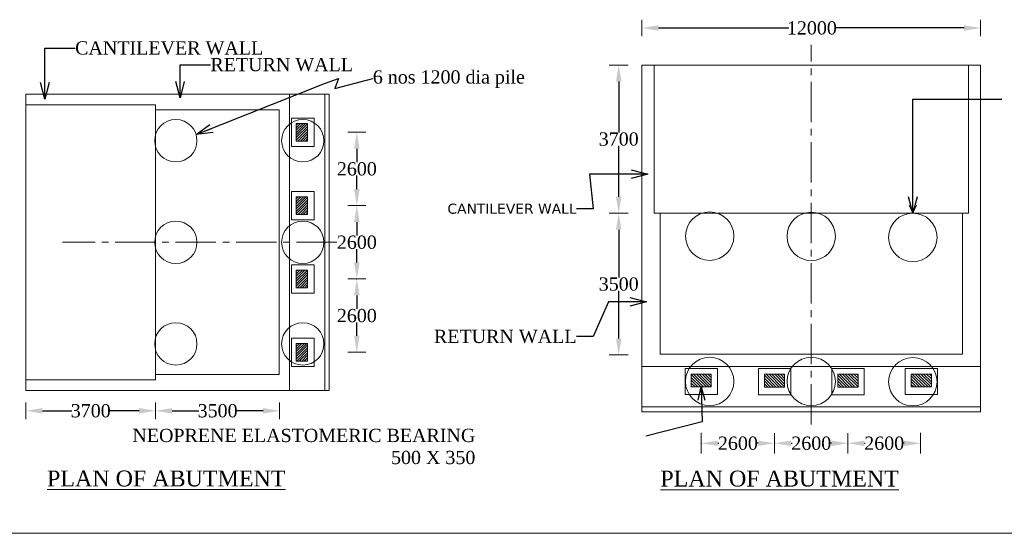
# Model space of a CAD drawing. Header units: millimetres. Extents: x -20950785 to 389010297, y -11535949 to 14056629.
# Tile 103 of 256: x 10029439 to 10085264, y -1181503 to -1152386. Entities that reach past the tile are written whole.
import ezdxf

# ---------------------------------------------------------------- set-up
doc = ezdxf.new("R2010")
doc.units = ezdxf.units.MM
doc.header["$LTSCALE"] = 60
doc.header["$MEASUREMENT"] = 0
doc.linetypes.add('CENTER2', pattern=[28.575, 19.05, -3.175, 3.175, -3.175])
doc.layers.add('TEXT', color=7, linetype='Continuous')
doc.dimstyles.get("Standard").update_dxf_attribs({"dimtxt": 400, "dimasz": 215, "dimexe": 0.18, "dimexo": 0.0625, "dimgap": 0.09, "dimtad": 0, "dimtih": 1, "dimtoh": 1, "dimdec": 0, "dimzin": 4, "dimdsep": 46, "dimtxsty": 'Standard', "dimblk": 'OPEN90', "dimcen": 0, "dimadec": 0, "dimazin": 1, "dimtfac": 1, "dimtdec": 0, "dimtix": 1, "dimtofl": 0, "dimtmove": 0, "dimatfit": 3, "dimldrblk": 'OPEN30', "dimfxl": 1, "dimtolj": 1, "dimtzin": 0, "dimarcsym": 0})
pattern_1 = [(45, (8757310.89, -1304423.08), (-70.710678, 70.710678), [])]

# ---------------------------------------------------------------- blocks, each defined once
blk = doc.blocks.new('*D373')
at = {"color": 0, "linetype": 'Continuous', "lineweight": -2, "transparency": 16777216}
for p, q in [((10048543, -1167084), (10048554, -1167084)), ((10048554, -1168019), (10048554, -1168782)), ((10048554, -1170308), (10048554, -1169545)), ((10048554, -1171243), (10048554, -1171243))]:
    blk.add_line(p, q, dxfattribs=at)
for points in [[(10048398, -1168019), (10048709, -1168019), (10048554, -1167084)], [(10048398, -1170308), (10048709, -1170308), (10048554, -1171243)]]:
    blk.add_solid(points, dxfattribs=at)
at = {"layer": 'Defpoints', "color": 0, "linetype": 'Continuous', "lineweight": -2, "transparency": 16777216}
for p in [(10048543, -1167084), (10048554, -1171243), (10048554, -1171243)]:
    blk.add_point(p, dxfattribs=at)
at = {"color": 0, "linetype": 'Continuous', "lineweight": 9, "transparency": 16777216, "insert": (10048554, -1169164), "char_height": 500, "attachment_point": 5}
blk.add_mtext('\\A1;{\\fTimes New Roman|b0|i0|c0|p18;\\H1.5x;2600}', dxfattribs=at)
blk = doc.blocks.new('*D374')
at = {"color": 0, "linetype": 'Continuous', "lineweight": -2, "transparency": 16777216}
for p, q in [((10048554, -1162925), (10048554, -1162925)), ((10048554, -1163860), (10048554, -1164623)), ((10048554, -1166149), (10048554, -1165386)), ((10048533, -1167084), (10048554, -1167084))]:
    blk.add_line(p, q, dxfattribs=at)
for points in [[(10048398, -1163860), (10048710, -1163860), (10048554, -1162925)], [(10048398, -1166149), (10048710, -1166149), (10048554, -1167084)]]:
    blk.add_solid(points, dxfattribs=at)
at = {"layer": 'Defpoints', "color": 0, "linetype": 'Continuous', "lineweight": -2, "transparency": 16777216}
for p in [(10048554, -1162925), (10048533, -1167084), (10048554, -1167084)]:
    blk.add_point(p, dxfattribs=at)
at = {"color": 0, "linetype": 'Continuous', "lineweight": 9, "transparency": 16777216, "insert": (10048554, -1165005), "char_height": 500, "attachment_point": 5}
blk.add_mtext('\\A1;{\\fTimes New Roman|b0|i0|c0|p18;\\H1.5x;2600}', dxfattribs=at)
blk = doc.blocks.new('*D376')
at = {"color": 0, "linetype": 'Continuous', "lineweight": -2, "transparency": 16777216}
for p, q in [((10029792, -1174560), (10029792, -1174560)), ((10030727, -1174560), (10032401, -1174560)), ((10036207, -1174560), (10034532, -1174560)), ((10037142, -1174560), (10037142, -1174560))]:
    blk.add_line(p, q, dxfattribs=at)
for points in [[(10030727, -1174404), (10030727, -1174716), (10029792, -1174560)], [(10036207, -1174404), (10036207, -1174716), (10037142, -1174560)]]:
    blk.add_solid(points, dxfattribs=at)
at = {"layer": 'Defpoints', "color": 0, "linetype": 'Continuous', "lineweight": -2, "transparency": 16777216}
for p in [(10029792, -1174560), (10037142, -1174560), (10037142, -1174560)]:
    blk.add_point(p, dxfattribs=at)
at = {"color": 0, "linetype": 'Continuous', "lineweight": 9, "transparency": 16777216, "insert": (10033467, -1174560), "char_height": 500, "attachment_point": 5}
blk.add_mtext('\\A1;{\\fTimes New Roman|b0|i0|c0|p18;\\H1.5x;3700}', dxfattribs=at)
blk = doc.blocks.new('*D377')
at = {"color": 0, "linetype": 'Continuous', "lineweight": -2, "transparency": 16777216}
for p, q in [((10037142, -1174560), (10037142, -1174560)), ((10038077, -1174560), (10039594, -1174560)), ((10043243, -1174560), (10041725, -1174560)), ((10044178, -1174560), (10044178, -1174560))]:
    blk.add_line(p, q, dxfattribs=at)
for points in [[(10038077, -1174404), (10038077, -1174716), (10037142, -1174560)], [(10043243, -1174404), (10043243, -1174716), (10044178, -1174560)]]:
    blk.add_solid(points, dxfattribs=at)
at = {"layer": 'Defpoints', "color": 0, "linetype": 'Continuous', "lineweight": -2, "transparency": 16777216}
for p in [(10037142, -1174560), (10044178, -1174560), (10044178, -1174560)]:
    blk.add_point(p, dxfattribs=at)
at = {"color": 0, "linetype": 'Continuous', "lineweight": 9, "transparency": 16777216, "insert": (10040660, -1174560), "char_height": 500, "attachment_point": 5}
blk.add_mtext('\\A1;{\\fTimes New Roman|b0|i0|c0|p18;\\H1.5x;3500}', dxfattribs=at)
blk = doc.blocks.new('*D390')
at = {"color": 0, "linetype": 'Continuous', "lineweight": -2, "transparency": 16777216}
for p, q in [((10068081, -1176383), (10068081, -1176400)), ((10069016, -1176399), (10069083, -1176399)), ((10071302, -1176399), (10071235, -1176399)), ((10072237, -1176399), (10072237, -1176400))]:
    blk.add_line(p, q, dxfattribs=at)
for points in [[(10069016, -1176244), (10069016, -1176555), (10068081, -1176399)], [(10071302, -1176244), (10071302, -1176555), (10072237, -1176399)]]:
    blk.add_solid(points, dxfattribs=at)
at = {"layer": 'Defpoints', "color": 0, "linetype": 'Continuous', "lineweight": -2, "transparency": 16777216}
for p in [(10068081, -1176383), (10068081, -1176399), (10072237, -1176399)]:
    blk.add_point(p, dxfattribs=at)
at = {"color": 0, "linetype": 'Continuous', "lineweight": 9, "transparency": 16777216, "insert": (10070159, -1176399), "char_height": 500, "attachment_point": 5}
blk.add_mtext('\\A1;{\\fTimes New Roman|b0|i0|c0|p18;\\H1.5x;2600}', dxfattribs=at)
blk = doc.blocks.new('*D391')
at = {"color": 0, "linetype": 'Continuous', "lineweight": -2, "transparency": 16777216}
for p, q in [((10072240, -1176383), (10072240, -1176400)), ((10073175, -1176400), (10073243, -1176400)), ((10075463, -1176400), (10075395, -1176400)), ((10076398, -1176400), (10076398, -1176400))]:
    blk.add_line(p, q, dxfattribs=at)
for points in [[(10073175, -1176244), (10073175, -1176556), (10072240, -1176400)], [(10075463, -1176244), (10075463, -1176556), (10076398, -1176400)]]:
    blk.add_solid(points, dxfattribs=at)
at = {"layer": 'Defpoints', "color": 0, "linetype": 'Continuous', "lineweight": -2, "transparency": 16777216}
for p in [(10072240, -1176383), (10072240, -1176400), (10076398, -1176400)]:
    blk.add_point(p, dxfattribs=at)
at = {"color": 0, "linetype": 'Continuous', "lineweight": 9, "transparency": 16777216, "insert": (10074319, -1176400), "char_height": 500, "attachment_point": 5}
blk.add_mtext('\\A1;{\\fTimes New Roman|b0|i0|c0|p18;\\H1.5x;2600}', dxfattribs=at)
blk = doc.blocks.new('*D392')
at = {"color": 0, "linetype": 'Continuous', "lineweight": -2, "transparency": 16777216}
for p, q in [((10064722, -1152856), (10064722, -1152856)), ((10065657, -1152856), (10073054, -1152856)), ((10082981, -1152856), (10075654, -1152856)), ((10083916, -1152856), (10083916, -1152856))]:
    blk.add_line(p, q, dxfattribs=at)
for points in [[(10065657, -1152700), (10065657, -1153012), (10064722, -1152856)], [(10082981, -1152700), (10082981, -1153012), (10083916, -1152856)]]:
    blk.add_solid(points, dxfattribs=at)
at = {"layer": 'Defpoints', "color": 0, "linetype": 'Continuous', "lineweight": -2, "transparency": 16777216}
for p in [(10064722, -1152856), (10064722, -1152856), (10083916, -1152856)]:
    blk.add_point(p, dxfattribs=at)
at = {"color": 0, "linetype": 'Continuous', "lineweight": 9, "transparency": 16777216, "insert": (10074354, -1152856), "char_height": 500, "attachment_point": 5}
blk.add_mtext('\\A1;{\\fTimes New Roman|b0|i0|c0|p18;\\H1.5x;12000}', dxfattribs=at)
blk = doc.blocks.new('*D393')
at = {"color": 0, "linetype": 'Continuous', "lineweight": -2, "transparency": 16777216}
for p, q in [((10063402, -1154959), (10063402, -1154959)), ((10063402, -1155894), (10063402, -1158775)), ((10063402, -1162421), (10063402, -1159540)), ((10063402, -1163356), (10063402, -1163356))]:
    blk.add_line(p, q, dxfattribs=at)
for points in [[(10063246, -1155894), (10063558, -1155894), (10063402, -1154959)], [(10063246, -1162421), (10063558, -1162421), (10063402, -1163356)]]:
    blk.add_solid(points, dxfattribs=at)
at = {"layer": 'Defpoints', "color": 0, "linetype": 'Continuous', "lineweight": -2, "transparency": 16777216}
for p in [(10063402, -1154959), (10063402, -1163356), (10063402, -1163356)]:
    blk.add_point(p, dxfattribs=at)
at = {"color": 0, "linetype": 'Continuous', "lineweight": 9, "transparency": 16777216, "insert": (10063402, -1159157), "char_height": 500, "attachment_point": 5}
blk.add_mtext('\\A1;{\\fTimes New Roman|b0|i0|c0|p18;\\H1.5x;3700}', dxfattribs=at)
blk = doc.blocks.new('*D394')
at = {"color": 0, "linetype": 'Continuous', "lineweight": -2, "transparency": 16777216}
for p, q in [((10063402, -1163356), (10063402, -1163356)), ((10063402, -1164291), (10063402, -1166994)), ((10063402, -1170460), (10063402, -1167757)), ((10063402, -1171395), (10063402, -1171395))]:
    blk.add_line(p, q, dxfattribs=at)
for points in [[(10063246, -1164291), (10063558, -1164291), (10063402, -1163356)], [(10063246, -1170460), (10063558, -1170460), (10063402, -1171395)]]:
    blk.add_solid(points, dxfattribs=at)
at = {"layer": 'Defpoints', "color": 0, "linetype": 'Continuous', "lineweight": -2, "transparency": 16777216}
for p in [(10063402, -1163356), (10063402, -1171395), (10063402, -1171395)]:
    blk.add_point(p, dxfattribs=at)
at = {"color": 0, "linetype": 'Continuous', "lineweight": 9, "transparency": 16777216, "insert": (10063402, -1167376), "char_height": 500, "attachment_point": 5}
blk.add_mtext('\\A1;{\\fTimes New Roman|b0|i0|c0|p18;\\H1.5x;3500}', dxfattribs=at)
blk = doc.blocks.new('*D379')
at = {"color": 0, "linetype": 'Continuous', "lineweight": -2, "transparency": 16777216}
for p, q in [((10076398, -1176400), (10076398, -1176400)), ((10077333, -1176400), (10077380, -1176400)), ((10079578, -1176400), (10079531, -1176400)), ((10080513, -1176400), (10080513, -1176400))]:
    blk.add_line(p, q, dxfattribs=at)
for points in [[(10077333, -1176244), (10077333, -1176556), (10076398, -1176400)], [(10079578, -1176244), (10079578, -1176556), (10080513, -1176400)]]:
    blk.add_solid(points, dxfattribs=at)
at = {"layer": 'Defpoints', "color": 0, "linetype": 'Continuous', "lineweight": -2, "transparency": 16777216}
for p in [(10076398, -1176400), (10076398, -1176400), (10080513, -1176400)]:
    blk.add_point(p, dxfattribs=at)
at = {"color": 0, "linetype": 'Continuous', "lineweight": 9, "transparency": 16777216, "insert": (10078455, -1176400), "char_height": 500, "attachment_point": 5}
blk.add_mtext('\\A1;{\\fTimes New Roman|b0|i0|c0|p18;\\H1.5x;2600}', dxfattribs=at)
blk = doc.blocks.new('*D384')
at = {"color": 0, "linetype": 'Continuous', "lineweight": -2, "transparency": 16777216}
for p, q in [((10048554, -1158766), (10048554, -1158766)), ((10048554, -1159701), (10048554, -1160464)), ((10048554, -1161990), (10048554, -1161227)), ((10048533, -1162925), (10048554, -1162925))]:
    blk.add_line(p, q, dxfattribs=at)
for points in [[(10048398, -1159701), (10048710, -1159701), (10048554, -1158766)], [(10048398, -1161990), (10048710, -1161990), (10048554, -1162925)]]:
    blk.add_solid(points, dxfattribs=at)
at = {"layer": 'Defpoints', "color": 0, "linetype": 'Continuous', "lineweight": -2, "transparency": 16777216}
for p in [(10048554, -1158766), (10048533, -1162925), (10048554, -1162925)]:
    blk.add_point(p, dxfattribs=at)
at = {"color": 0, "linetype": 'Continuous', "lineweight": 9, "transparency": 16777216, "insert": (10048554, -1160846), "char_height": 500, "attachment_point": 5}
blk.add_mtext('\\A1;{\\fTimes New Roman|b0|i0|c0|p18;\\H1.5x;2600}', dxfattribs=at)

msp = doc.modelspace()

# ---------------------------------------------------------------- hatches: boundary and pattern name
at = {"linetype": 'Continuous', "lineweight": 9}
h = msp.add_hatch(dxfattribs=at)
h.set_pattern_fill('ANSI31', color=256, scale=800)
h.set_pattern_definition([(45, (8757310.89, -1300805.58), (-70.710678, 70.710678), [])])
h.paths.add_polyline_path([(10045761.51, -1158266.76), (10045121.51, -1158266.76), (10045121.51, -1159266.76), (10045761.51, -1159266.76)])
h = msp.add_hatch(dxfattribs=at)
h.set_pattern_fill('ANSI31', color=256, scale=800)
h.set_pattern_definition(pattern_1)
h.paths.add_polyline_path([(10045121.51, -1162425.26), (10045761.51, -1162425.26), (10045761.51, -1163425.26), (10045121.51, -1163425.26)])
h = msp.add_hatch(dxfattribs=at)
h.set_pattern_fill('ANSI31', color=256, scale=800)
h.set_pattern_definition(pattern_1)
h.paths.add_polyline_path([(10045121.51, -1167584.26), (10045761.51, -1167584.26), (10045761.51, -1166584.26), (10045121.51, -1166584.26)])
h = msp.add_hatch(dxfattribs=at)
h.set_pattern_fill('ANSI31', color=256, scale=800)
h.set_pattern_definition([(45, (8757310.89, -1303882.08), (-70.710678, 70.710678), [])])
h.paths.add_polyline_path([(10045761.51, -1170743.26), (10045121.51, -1170743.26), (10045121.51, -1171743.26), (10045761.51, -1171743.26)])
h = msp.add_hatch(dxfattribs=at)
h.set_pattern_fill('ANSI31', color=256, scale=914, angle=-90)
h.set_pattern_definition([(315, (9916540.97, 298850.37), (80.78695, 80.78695), [])])
h.paths.add_polyline_path([(10068652.07, -1173204.46), (10068652.07, -1172473.26), (10067509.57, -1172473.26), (10067509.57, -1173204.46)])
h = msp.add_hatch(dxfattribs=at)
h.set_pattern_fill('ANSI31', color=256, scale=914, angle=-90)
h.set_pattern_definition([(315, (9915329.97, 298842.63), (80.78695, 80.78695), [])])
h.paths.add_polyline_path([(10071668.31, -1172481), (10071668.31, -1173212.2), (10072810.81, -1173212.2), (10072810.81, -1172481)])
h = msp.add_hatch(dxfattribs=at)
h.set_pattern_fill('ANSI31', color=256, scale=914, angle=-90)
h.set_pattern_definition([(315, (9919488.71, 298845.02), (80.78695, 80.78695), [])])
h.paths.add_polyline_path([(10075827.06, -1172478.62), (10075827.06, -1173209.82), (10076969.56, -1173209.82), (10076969.56, -1172478.62)])
h = msp.add_hatch(dxfattribs=at)
h.set_pattern_fill('ANSI31', color=256, scale=914, angle=-90)
h.set_pattern_definition([(315, (9918277.7, 298850.37), (80.78695, 80.78695), [])])
h.paths.add_polyline_path([(10081128.3, -1173204.46), (10081128.3, -1172473.26), (10079985.8, -1172473.26), (10079985.8, -1173204.46)])

# ---------------------------------------------------------------- linework, layer by layer
for p, q in [((10064721.94, -1153325.88), (10064721.94, -1152385.88)), ((10083915.94, -1153325.88), (10083915.94, -1152385.88)), ((10062864.8, -1154958.74), (10063938.75, -1154958.74)), ((10064721.94, -1154958.74), (10064721.94, -1174609.74)), ((10083915.94, -1154958.74), (10064721.94, -1154958.74)), ((10064721.94, -1154958.74), (10064721.94, -1162956.24)), ((10065407.44, -1154958.74), (10065407.44, -1163356.11)), ((10065407.44, -1154958.74), (10065407.44, -1155893.72)), ((10083230.44, -1154958.74), (10083230.44, -1163356.11)), ((10083915.94, -1174609.74), (10083915.94, -1154958.74)), ((10029791.51, -1156604.76), (10029791.51, -1173404.76)), ((10046991.51, -1156604.76), (10029791.51, -1156604.76)), ((10044741.51, -1156604.76), (10044741.51, -1173404.76)), ((10046741.51, -1156604.76), (10046741.51, -1173404.76)), ((10046991.51, -1156604.76), (10046991.51, -1173404.76)), ((10029791.51, -1157204.76), (10037141.51, -1157204.76)), ((10037141.51, -1157204.76), (10037141.51, -1172804.76)), ((10037141.51, -1157504.76), (10044141.51, -1157504.76)), ((10044141.51, -1157504.76), (10044141.51, -1172504.76)), ((10046141.51, -1157966.76), (10044841.51, -1157966.76)), ((10044841.51, -1157966.76), (10044841.51, -1159566.76)), ((10045761.51, -1158266.76), (10045121.51, -1158266.76)), ((10045121.51, -1158266.76), (10045121.51, -1159266.76)), ((10045761.51, -1158266.76), (10045761.51, -1159266.76)), ((10046141.51, -1157966.76), (10046141.51, -1159566.76)), ((10048045.37, -1158766.76), (10049061.87, -1158766.76)), ((10045761.51, -1159266.76), (10045121.51, -1159266.76)), ((10046141.51, -1159566.76), (10044841.51, -1159566.76)), ((10046141.51, -1162125.26), (10044841.51, -1162125.26)), ((10044841.51, -1163725.26), (10044841.51, -1162125.26)), ((10046141.51, -1163725.26), (10046141.51, -1162125.26)), ((10045121.51, -1163425.26), (10045121.51, -1162425.26)), ((10045761.51, -1163425.26), (10045761.51, -1162425.26)), ((10048045.37, -1162925.26), (10049061.87, -1162925.26)), ((10048045.55, -1162925.26), (10049062.05, -1162925.26)), ((10062864.8, -1163356.11), (10063938.75, -1163356.11)), ((10083230.44, -1163356.11), (10065407.44, -1163356.11)), ((10065750.19, -1163356.11), (10065750.19, -1171353.61)), ((10082887.69, -1163356.11), (10082887.69, -1171353.61)), ((10046141.51, -1163725.26), (10044841.51, -1163725.26)), ((10045761.51, -1163425.26), (10045121.51, -1163425.26)), ((10046141.51, -1166284.26), (10044841.51, -1166284.26)), ((10044841.51, -1166284.26), (10044841.51, -1167884.26)), ((10045761.51, -1166584.26), (10045121.51, -1166584.26)), ((10045121.51, -1166584.26), (10045121.51, -1167584.26)), ((10045761.51, -1166584.26), (10045761.51, -1167584.26)), ((10046141.51, -1166284.26), (10046141.51, -1167884.26)), ((10048045.37, -1167084.26), (10049061.87, -1167084.26)), ((10045761.51, -1167584.26), (10045121.51, -1167584.26)), ((10046141.51, -1167884.26), (10044841.51, -1167884.26)), ((10064721.94, -1167983.24), (10064721.94, -1169582.74)), ((10064721.94, -1169582.74), (10064721.94, -1174609.74)), ((10046141.51, -1170443.26), (10044841.51, -1170443.26)), ((10044841.51, -1170443.26), (10044841.51, -1172043.26)), ((10046141.51, -1170443.26), (10046141.51, -1172043.26)), ((10045761.51, -1170743.26), (10045121.51, -1170743.26)), ((10045121.51, -1170743.26), (10045121.51, -1171743.26)), ((10045761.51, -1170743.26), (10045761.51, -1171743.26)), ((10045761.51, -1171743.26), (10045121.51, -1171743.26)), ((10048045.37, -1171243.26), (10049061.87, -1171243.26)), ((10062864.8, -1171394.91), (10063938.75, -1171394.91)), ((10082887.69, -1171353.61), (10065750.19, -1171353.61)), ((10046141.51, -1172043.26), (10044841.51, -1172043.26)), ((10083915.94, -1172039.11), (10064721.94, -1172039.11)), ((10067166.82, -1173638.61), (10067166.82, -1172153.36)), ((10068994.82, -1172153.36), (10067166.82, -1172153.36)), ((10068994.82, -1173638.61), (10068994.82, -1172153.36)), ((10071325.56, -1173646.35), (10071325.56, -1172161.1)), ((10073153.56, -1172161.1), (10071325.56, -1172161.1)), ((10073153.56, -1173646.35), (10073153.56, -1172161.1)), ((10075484.31, -1173643.97), (10075484.31, -1172158.72)), ((10077312.31, -1172158.72), (10075484.31, -1172158.72)), ((10077312.31, -1173643.97), (10077312.31, -1172158.72)), ((10079643.05, -1173638.61), (10079643.05, -1172153.36)), ((10081471.05, -1172153.36), (10079643.05, -1172153.36)), ((10081471.05, -1173638.61), (10081471.05, -1172153.36)), ((10029791.51, -1172804.76), (10037141.51, -1172804.76)), ((10029791.51, -1172804.76), (10030609.88, -1172804.76)), ((10037141.51, -1172504.76), (10044141.51, -1172504.76)), ((10067509.57, -1173204.46), (10067509.57, -1172473.26)), ((10068652.07, -1172473.26), (10067509.57, -1172473.26)), ((10068652.07, -1173204.46), (10068652.07, -1172473.26)), ((10071668.31, -1173212.2), (10071668.31, -1172481)), ((10072810.81, -1172481), (10071668.31, -1172481)), ((10072810.81, -1173212.2), (10072810.81, -1172481)), ((10075827.06, -1173209.82), (10075827.06, -1172478.62)), ((10076969.56, -1172478.62), (10075827.06, -1172478.62)), ((10076969.56, -1173209.82), (10076969.56, -1172478.62)), ((10079985.8, -1173204.46), (10079985.8, -1172473.26)), ((10081128.3, -1172473.26), (10079985.8, -1172473.26)), ((10081128.3, -1173204.46), (10081128.3, -1172473.26)), ((10029791.51, -1173404.76), (10046991.51, -1173404.76)), ((10029791.51, -1173404.76), (10036791.51, -1173404.76)), ((10041191.51, -1173404.76), (10042591.51, -1173404.76)), ((10042591.51, -1173404.76), (10046991.51, -1173404.76)), ((10068652.07, -1173204.46), (10067509.57, -1173204.46)), ((10072810.81, -1173212.2), (10071668.31, -1173212.2)), ((10076969.56, -1173209.82), (10075827.06, -1173209.82)), ((10081128.3, -1173204.46), (10079985.8, -1173204.46)), ((10068994.82, -1173638.61), (10067166.82, -1173638.61)), ((10073153.56, -1173646.35), (10071325.56, -1173646.35)), ((10077312.31, -1173643.97), (10075484.31, -1173643.97)), ((10081471.05, -1173638.61), (10079643.05, -1173638.61)), ((10029791.51, -1175030.26), (10029791.51, -1174090.26)), ((10037141.51, -1175030.26), (10037141.51, -1174090.26)), ((10044177.65, -1175030.26), (10044177.65, -1174090.26)), ((10083915.94, -1174324.11), (10064721.94, -1174324.11)), ((10083915.94, -1174609.74), (10064721.94, -1174609.74)), ((10068080.82, -1175813.77), (10068080.82, -1176975.12)), ((10072239.56, -1175821.51), (10072239.56, -1176982.86)), ((10076398.31, -1175819.12), (10076398.31, -1176980.48)), ((10080512.59, -1175813.77), (10080512.59, -1176975.12)), ((10025153.04, -1181503.43), (10196656.76, -1181503.43))]:
    msp.add_line(p, q, dxfattribs=at)
at = {"linetype": 'CENTER2', "lineweight": 9, "ltscale": 2}
for p, q in [((10074318.94, -1175338.73), (10074318.94, -1153819.71)), ((10047425.71, -1165004.76), (10031860.84, -1165004.76))]:
    msp.add_line(p, q, dxfattribs=at)
at = {"linetype": 'Continuous', "lineweight": 9, "ltscale": 2}
for p, q in [((10045121.51, -1162425.26), (10045761.51, -1162425.26)), ((10080077.19, -1163356.11), (10079872.33, -1162899.83)), ((10080077.19, -1163356.11), (10080282.05, -1162899.83))]:
    msp.add_line(p, q, dxfattribs=at)
at = {"linetype": 'Continuous', "lineweight": 9}
for centre, radius in [((10038291.51, -1159246.76), 1200), ((10045491.51, -1159246.76), 1200), ((10068560.68, -1164658.96), 1371), ((10074318.94, -1164669.99), 1371), ((10080077.19, -1164727.11), 1371), ((10038291.51, -1165004.76), 1200), ((10045491.51, -1165004.76), 1200), ((10038291.51, -1170762.76), 1200), ((10045491.51, -1170762.76), 1200), ((10068559.08, -1172895.7), 1371), ((10074318.94, -1172895.99), 1371), ((10080077.19, -1172911.88), 1371)]:
    msp.add_circle(centre, radius, dxfattribs=at)

# ---------------------------------------------------------------- texts
for s, insert, char_height, width, attachment_point in [('{\\fTimes New Roman|b0|i0|c0|p18;CANTILEVER WALL}', (10032581.59, -1153993.07), 750, 12909.5255, 4), ('{\\fTimes New Roman|b0|i0|c0|p18;RETURN WALL}', (10040252.54, -1154938.97), 750, 8608.9646, 4), ('{\\fVerdana|b0|i0|c0|p34;CANTILEVER WALL}', (10061009.89, -1163106.26), 571.25, 14749.1329, 6), ('{\\fTimes New Roman|b0|i0|c0|p18;RETURN WALL}', (10061011.55, -1170349.29), 750, 8075.655, 6), ('{\\fTimes New Roman|b0|i0|c0|p18;\\H1.15385x;\\LPLAN OF ABUTMENT\\Fitalicc|c0;\\H1.00308x; \\H0.864x; }', (10030989.29, -1177944.86), 780, 19383.7853, 1)]:
    msp.add_mtext(s, dxfattribs=dict(at, insert=insert, char_height=char_height, width=width, attachment_point=attachment_point))
at = {"linetype": 'Continuous', "lineweight": 9, "char_height": 750}
for s, insert, attachment_point in [('{\\fTimes New Roman|b0|i0|c0|p18;6 nos 1200 dia pile}', (10049460.8, -1155753.1), 4), ('{\\fTimes New Roman|b0|i0|c0|p18;NEOPRENE ELASTOMERIC BEARING\\P 500 X 350 }', (10055275.22, -1176585.11), 6)]:
    msp.add_mtext(s, dxfattribs=dict(at, insert=insert, attachment_point=attachment_point))
at = {"layer": 'TEXT', "linetype": 'Continuous', "lineweight": 9, "insert": (10065763.83, -1177950.75), "char_height": 900, "width": 18234.4704, "attachment_point": 1}
msp.add_mtext('{\\fTimes New Roman|b0|i0|c0|p18;\\LPLAN OF ABUTMENT }', dxfattribs=at)

# ---------------------------------------------------------------- dimensions: what is measured, and where the dimension line sits
at = {"linetype": 'Continuous', "lineweight": 9}
dim = msp.add_linear_dim(base=(10064721.94, -1152855.88), p1=(10083915.94, -1152855.88), p2=(10064721.94, -1152855.88), angle=180, text='{\\fTimes New Roman|b0|i0|c0|p18;\\H1.5x;12000}', dimstyle='Standard', override={"dimtxt": 500, "dimasz": 935, "dimfxl": 300}, dxfattribs=at)
dim.commit()
dim.dimension.update_dxf_attribs({"geometry": '*D392', "text_midpoint": (10074354.22, -1152855.88), "dimtype": 160})
for base, p1, p2, angle, text, picture, middle in [((10063401.78, -1163356.11), (10063401.78, -1154958.74), (10063401.78, -1163356.11), 270, '{\\fTimes New Roman|b0|i0|c0|p18;\\H1.5x;3700}', '*D393', (10063401.78, -1159157.42)), ((10048553.8, -1162925.26), (10048553.8, -1158766.26), (10048533.39, -1162925.26), 90, '{\\fTimes New Roman|b0|i0|c0|p18;\\H1.5x;2600}', '*D384', (10048553.8, -1160845.76)), ((10048553.8, -1167084.26), (10048553.8, -1162925.26), (10048533.39, -1167084.26), 90, '{\\fTimes New Roman|b0|i0|c0|p18;\\H1.5x;2600}', '*D374', (10048553.8, -1165004.76)), ((10063401.78, -1171394.91), (10063401.78, -1163356.11), (10063401.78, -1171394.91), 270, '{\\fTimes New Roman|b0|i0|c0|p18;\\H1.5x;3500}', '*D394', (10063401.78, -1167375.51)), ((10048553.62, -1171243.26), (10048543.41, -1167084.26), (10048553.62, -1171243.26), 90, '{\\fTimes New Roman|b0|i0|c0|p18;\\H1.5x;2600}', '*D373', (10048553.62, -1169163.76))]:
    dim = msp.add_linear_dim(base=base, p1=p1, p2=p2, angle=angle, text=text, dimstyle='Standard', override={"dimtxt": 500, "dimasz": 935, "dimfxl": 300}, dxfattribs=at)
    dim.commit()
    dim.dimension.update_dxf_attribs({"geometry": picture, "text_midpoint": middle})
for base, p1, p2, text, picture, middle in [((10037141.51, -1174560.26), (10029791.51, -1174560.26), (10037141.51, -1174560.26), '{\\fTimes New Roman|b0|i0|c0|p18;\\H1.5x;3700}', '*D376', (10033466.51, -1174560.26)), ((10044177.65, -1174560.26), (10037141.51, -1174560.26), (10044177.65, -1174560.26), '{\\fTimes New Roman|b0|i0|c0|p18;\\H1.5x;3500}', '*D377', (10040659.58, -1174560.26)), ((10068080.82, -1176399.34), (10072236.81, -1176399.34), (10068080.82, -1176382.79), '{\\fTimes New Roman|b0|i0|c0|p18;\\H1.5x;2600}', '*D390', (10070158.81, -1176399.34)), ((10072239.56, -1176399.8), (10076398.31, -1176399.8), (10072239.56, -1176382.61), '{\\fTimes New Roman|b0|i0|c0|p18;\\H1.5x;2600}', '*D391', (10074318.94, -1176399.8)), ((10076398.31, -1176399.8), (10080512.59, -1176399.8), (10076398.31, -1176399.92), '{\\fTimes New Roman|b0|i0|c0|p18;\\H1.5x;2600}', '*D379', (10078455.45, -1176399.8))]:
    dim = msp.add_linear_dim(base=base, p1=p1, p2=p2, text=text, dimstyle='Standard', override={"dimtxt": 500, "dimasz": 935, "dimfxl": 300}, dxfattribs=at)
    dim.commit()
    dim.dimension.update_dxf_attribs({"geometry": picture, "text_midpoint": middle})

# ---------------------------------------------------------------- leaders
at = {"linetype": 'Continuous', "lineweight": 9, "annotation_type": 0, "has_hookline": 1}
for points, override, hookline_direction, text_width in [([(10030860.5, -1156888.95), (10030860.5, -1153993.07), (10032581.5, -1153993.07)], {"dimtxt": 500, "dimasz": 935, "dimfxl": 300}, 0, 10362.11), ([(10038531.45, -1156820.76), (10038531.45, -1154938.97), (10040252.45, -1154938.97)], {"dimtxt": 500, "dimasz": 935, "dimfxl": 300}, 0, 7861.75), ([(10039440.77, -1158901.52), (10046715.43, -1156011.32), (10047509.65, -1155724.63), (10047297.69, -1156294.53), (10049460.71, -1155723.84)], {"dimtxt": 500, "dimasz": 935, "dimfxl": 300}, 0, 8348.95), ([(10065046.61, -1161139.91), (10061738.07, -1161139.91), (10061944.98, -1163106.26), (10061009.98, -1163106.26)], {"dimtxt": 500, "dimasz": 935, "dimfxl": 300}, 1, 7424.33), ([(10064968.71, -1168382.95), (10062818.77, -1168382.95), (10061946.64, -1170349.29), (10061011.64, -1170349.29)], {"dimtxt": 500, "dimasz": 935, "dimfxl": 300}, 1, 7861.75), ([(10068080.82, -1173204.46), (10068131.03, -1175181.08), (10064932.13, -1175996.8)], {"dimtxt": 500, "dimasz": 750, "dimfxl": 300}, 1, 18994.95)]:
    msp.add_leader(points, dimstyle='Standard', override=override, dxfattribs=dict(at, hookline_direction=hookline_direction, text_width=text_width))
at = {"linetype": 'Continuous', "lineweight": 9}
msp.add_leader([(10080077.19, -1163356.11), (10080077.19, -1156896.71), (10085127.25, -1156896.71)], dimstyle='Standard', override={"dimtxt": 500, "dimasz": 935, "dimfxl": 300}, dxfattribs=at)

doc.saveas('drawing.dxf')
